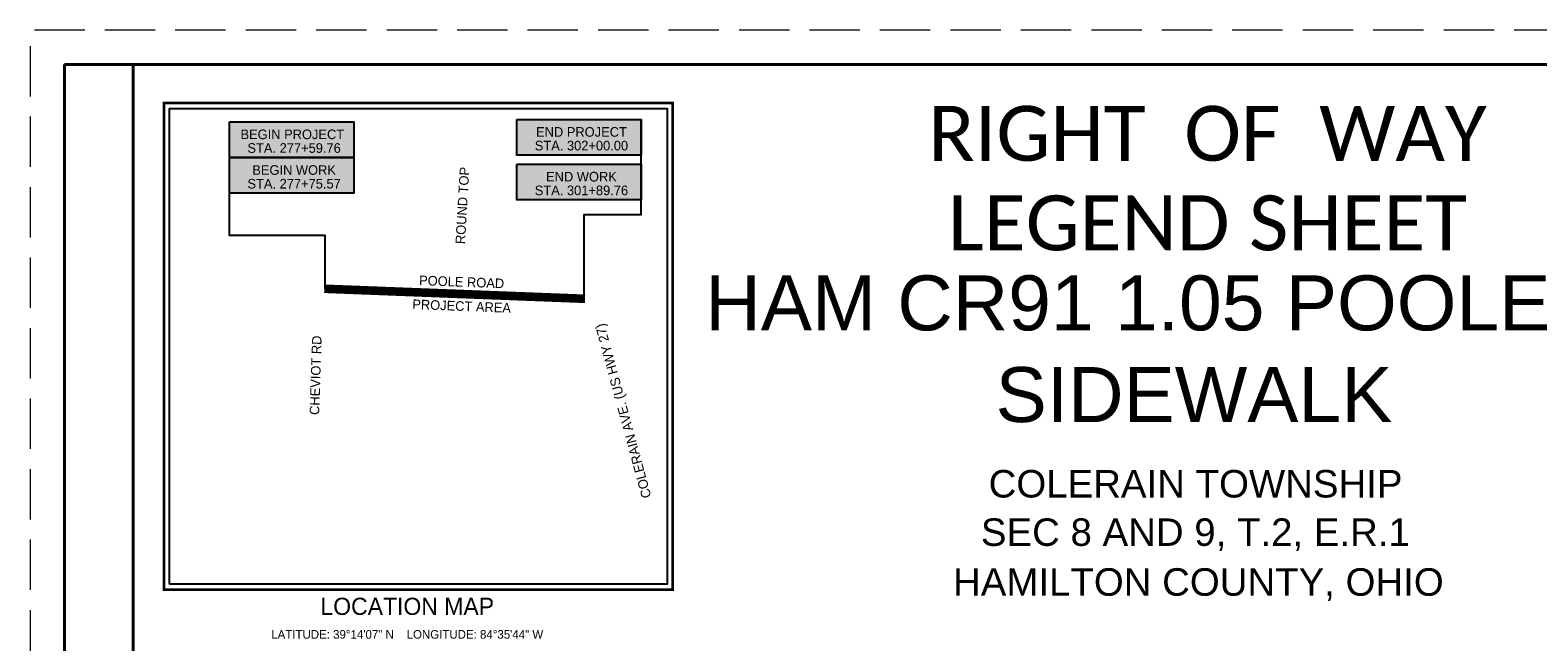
# Paper-space layout 'Layout1' of a CAD drawing. Header units: feet. Extents: x -1.5 to 49.6, y -1.1 to 21.4.
# Tile 7 of 9: x -1.5 to 20.4, y 12.5 to 21.4. Entities that reach past the tile are written whole.
import ezdxf
from ezdxf.enums import TextEntityAlignment as Align

# ---------------------------------------------------------------- set-up
doc = ezdxf.new("R2010")
doc.units = ezdxf.units.FT
doc.header["$MEASUREMENT"] = 0
doc.linetypes.add('DGN Style 3', pattern=[1.025364, 0.732403, -0.292961])
doc.linetypes.add('OhDOT_USTN3', pattern=[0.22, 0.165, -0.055])
doc.layers.add('SH_Border', color=7, linetype='Continuous')
doc.layers.add('SH_Data', color=1, linetype='Continuous')
doc.layers.add('SH_Cut_Line', color=7, linetype='OhDOT_USTN3', lineweight=0, plot=False)
doc.styles.add('Font 70-Main Title', font='txt', dxfattribs={"width": 1.15, "height": 0.25})
doc.styles.add('Legend', font='calibri.ttf')
doc.styles.add('Slanted-Normal', font='font31.shx', dxfattribs={"height": 0.14})
doc.styles.add('Straight-Sub Title', font='font30.shx', dxfattribs={"height": 0.17})

psp = doc.layouts.get("Layout1")

# ---------------------------------------------------------------- hatches: boundary and pattern name
at = {"layer": 'SH_Data', "true_color": 0xf7f7f7, "transparency": 33554687}
h = psp.add_hatch(color=7, dxfattribs=at)
h.dxf.hatch_style = 1
h.paths.add_polyline_path([(1.403, 20.042), (3.21, 20.042), (3.21, 19.523), (1.403, 19.523)])
h = psp.add_hatch(color=7, dxfattribs=at)
h.dxf.hatch_style = 1
h.paths.add_polyline_path([(5.584, 20.078), (7.391, 20.078), (7.391, 19.558), (5.584, 19.558)])
h = psp.add_hatch(color=7, dxfattribs=at)
h.dxf.hatch_style = 1
h.paths.add_polyline_path([(1.403, 19.523), (3.21, 19.523), (3.21, 19.004), (1.403, 19.004)])
h = psp.add_hatch(color=7, dxfattribs=at)
h.dxf.hatch_style = 1
h.paths.add_polyline_path([(5.584, 19.426), (7.391, 19.426), (7.391, 18.907), (5.584, 18.907)])

# ---------------------------------------------------------------- linework, layer by layer
at = {"layer": 'SH_Border', "color": 7, "linetype": 'Continuous', "lineweight": 40, "flags": 128}
for points in [[(-1, 20.875), (0, 20.875), (0, -0.125), (-1, -0.125), (-1, 20.875)], [(0, 20.875), (32, 20.875), (32, -0.125), (0, -0.125), (0, 20.875)]]:
    psp.add_lwpolyline(points, close=True, dxfattribs=at)
at = {"layer": 'SH_Border', "const_width": 0.04}
psp.add_lwpolyline([(0.447, 13.236), (7.848, 13.236), (7.848, 20.316), (0.447, 20.316)], close=True, dxfattribs=at)
at = {"layer": 'SH_Border'}
psp.add_lwpolyline([(0.527, 13.316), (0.527, 20.236), (7.768, 20.236), (7.768, 13.316)], close=True, dxfattribs=at)
at = {"layer": 'SH_Border', "color": 1}
for points in [[(1.403, 20.042), (3.21, 20.042), (3.21, 19.523), (1.403, 19.523)], [(5.584, 20.078), (7.391, 20.078), (7.391, 19.558), (5.584, 19.558)], [(1.403, 19.523), (3.21, 19.523), (3.21, 19.004), (1.403, 19.004)], [(5.584, 19.426), (7.391, 19.426), (7.391, 18.907), (5.584, 18.907)]]:
    psp.add_lwpolyline(points, close=True, dxfattribs=at)
for points in [[(2.791, 17.616), (2.791, 18.389), (1.403, 18.389), (1.403, 20.042)], [(6.563, 17.47), (6.563, 18.693), (7.391, 18.693), (7.391, 20.078)]]:
    psp.add_lwpolyline(points, dxfattribs=at)
at = {"layer": 'SH_Border', "color": 1, "const_width": 0.125}
psp.add_lwpolyline([(2.78, 17.614), (6.574, 17.468)], dxfattribs=at)
at = {"layer": 'SH_Cut_Line', "color": 7, "linetype": 'DGN Style 3', "lineweight": 0, "flags": 128}
psp.add_lwpolyline([(-1.5, -0.625), (32.5, -0.625), (32.5, 21.375), (-1.5, 21.375), (-1.5, -0.625)], close=True, dxfattribs=at)

# ---------------------------------------------------------------- texts
at = {"layer": 'SH_Border', "color": 1, "style": 'Slanted-Normal'}
for s, p in [('END PROJECT', (6.522, 19.825)), ('BEGIN PROJECT ', (2.341, 19.79)), ('STA. 302+00.00', (6.522, 19.626)), ('STA. 277+59.76', (2.341, 19.591)), ('BEGIN WORK', (2.341, 19.271)), ('END WORK', (6.522, 19.174)), ('STA. 277+75.57', (2.341, 19.072)), ('STA. 301+89.76', (6.522, 18.975))]:
    psp.add_text(s, height=0.14, dxfattribs=at).set_placement(p, align=Align.CENTER)
for s, rotation, p in [('ROUND TOP', 86.6742, (4.86, 18.821)), ('POOLE ROAD', 357.7905, (4.776, 17.644)), ('PROJECT AREA', 357.7905, (4.776, 17.292)), ('COLERAIN AVE. (US HWY 27)', 105.1802, (7.197, 15.855)), ('CHEVIOT RD', 88.1568, (2.724, 16.354))]:
    psp.add_text(s, height=0.14, rotation=rotation, dxfattribs=at).set_placement(p, align=Align.CENTER)
at = {"layer": 'SH_Data'}
for s, height, style, p in [('RIGHT  OF  WAY', 0.8, 'Legend', (15.631, 19.474)), ('LEGEND SHEET', 0.8, 'Legend', (15.631, 18.172)), ('LOCATION MAP', 0.25, 'Slanted-Normal', (3.987, 12.87))]:
    psp.add_text(s, height=height, dxfattribs=dict(at, style=style)).set_placement(p, align=Align.CENTER)
at = {"layer": 'SH_Data', "style": 'Slanted-Normal'}
psp.add_text('LATITUDE: 39%%D14\'07" N    LONGITUDE: 84%%D35\'44" W', height=0.125, dxfattribs=at).set_placement((3.987, 12.587), align=Align.MIDDLE_CENTER)
at = {"layer": 'SH_Data', "insert": (15.435, 16.736), "char_height": 0.8, "width": 15.68578, "attachment_point": 5, "style": 'Font 70-Main Title'}
psp.add_mtext('{\\fArial|b0|i0|c0|p34;\\W1;HAM CR91 1.05 POOLE RD SIDEWALK}', dxfattribs=at)
at = {"layer": 'SH_Data', "char_height": 0.4, "attachment_point": 5, "style": 'Straight-Sub Title'}
for s, insert in [('{\\fArial|b0|i0|c0|p34;COLERAIN TOWNSHIP}', (15.458, 14.775)), ('{\\fArial|b0|i0|c0|p34;SEC 8 AND 9, T.2, E.R.1}', (15.455, 14.037)), ('{\\fArial|b0|i0|c0|p34;HAMILTON COUNTY, OHIO}', (15.499, 13.312))]:
    psp.add_mtext(s, dxfattribs=dict(at, insert=insert))

doc.saveas('drawing.dxf')
